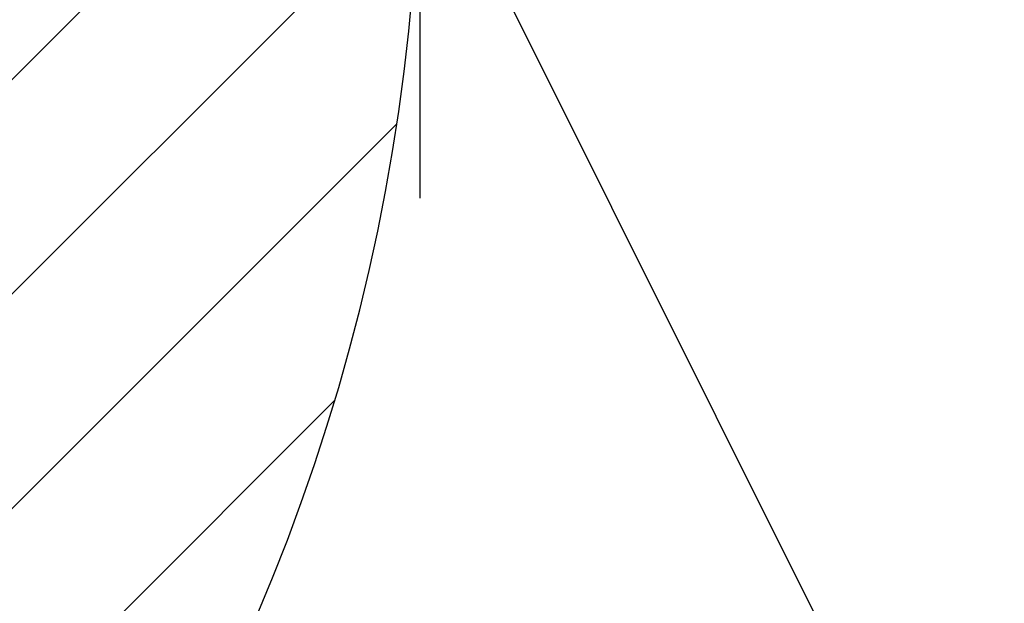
# Model space of a CAD drawing. Header units: millimetres. Extents: x -8 to 661, y 0 to 297.
# Tile 15 of 19: x 192 to 213, y 208 to 220. Entities that reach past the tile are written whole.
import ezdxf

# ---------------------------------------------------------------- set-up
doc = ezdxf.new("R2010")
doc.units = ezdxf.units.MM
doc.layers.add('细线层', color=4, linetype='Continuous')
doc.dimstyles.new('SLDDIMSTYLE5', dxfattribs={"dimtxt": 0.18, "dimasz": 2, "dimexe": 0, "dimexo": 0.0625, "dimgap": 0, "dimtad": 0, "dimtih": 1, "dimtoh": 1, "dimdec": 0, "dimrnd": 1e-09, "dimzin": 0, "dimdsep": 46, "dimtxsty": 'Standard', "dimsah": 1, "dimcen": 0.09, "dimadec": 0, "dimazin": 0, "dimtfac": 2, "dimtdec": 0, "dimtofl": 0, "dimtmove": 0, "dimatfit": 3, "dimfxl": 0, "dimfrac": 2, "dimtolj": 1, "dimtzin": 0, "dimarcsym": 0})

msp = doc.modelspace()

# ---------------------------------------------------------------- hatches: boundary and pattern name
at = {"layer": '细线层'}
h = msp.add_hatch(dxfattribs=at)
h.set_pattern_fill('ANSI31', color=256, style=0)
edge = h.paths.add_edge_path(flags=0)
edge.add_line((166.169, 208.06), (166.144, 185.378))
edge.add_arc((169.176, 206.209), 21.05, 261.7179, 300.6469)
edge.add_arc((158.471, 224.276), 42.05, 300.6469, 599.3531)
edge.add_arc((147.766, 206.209), 21.05, 239.3531, 278.2821)
edge.add_line((150.799, 185.378), (150.799, 208.048))
edge.add_arc((158.471, 224.276), 17.95, -64.6046, 244.697, ccw=False)

# ---------------------------------------------------------------- linework, layer by layer
msp.add_line((200.534, 232.685), (200.534, 216.456), dxfattribs=at)
msp.add_arc((158.471, 224.276), 42.05, 300.6469, 239.3531, dxfattribs=at)
msp.add_arc((158.471, 224.276), 42.05, 300.6469, 239.3531, dxfattribs=at)

# ---------------------------------------------------------------- leaders
msp.add_leader([(200.534, 224.309), (212.761, 199.807)], dimstyle='SLDDIMSTYLE5', dxfattribs=at)

doc.saveas('drawing.dxf')
